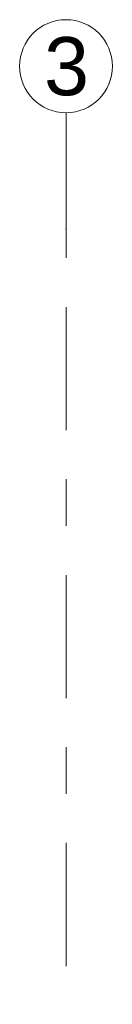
# Model space of a CAD drawing. Header units: metres. Extents: x -3.6 to 84.5, y -11 to 16.8.
# Tile 59 of 256: x 7.63 to 7.83, y 14.688 to 16.805. Entities that reach past the tile are written whole.
import ezdxf

# ---------------------------------------------------------------- set-up
doc = ezdxf.new("R2010")
doc.units = ezdxf.units.M
doc.header["$MEASUREMENT"] = 0
doc.linetypes.add('Strichlinie doppelt', pattern=[0.546806, 0.264583, -0.105833, 0.070556, -0.105833])
doc.layers.add('451 - Universal.Achsen Raster', color=7, linetype='Continuous')
doc.styles.add('ERSTELLTER_STIL_2', font='txt')

msp = doc.modelspace()

# ---------------------------------------------------------------- linework, layer by layer
at = {"layer": '451 - Universal.Achsen Raster', "color": 160, "linetype": 'Strichlinie doppelt', "lineweight": 9, "true_color": 0x3232ff}
for p, q in [((7.73, 16.355), (7.73, 16.605)), ((7.73, -10.585), (7.73, 16.355))]:
    msp.add_line(p, q, dxfattribs=at)
at = {"layer": '451 - Universal.Achsen Raster', "color": 160, "linetype": 'Continuous', "lineweight": 9, "true_color": 0x3232ff}
msp.add_circle((7.73, 16.705), 0.1, dxfattribs=at)
at = {"layer": '451 - Universal.Achsen Raster', "color": 160, "linetype": 'Strichlinie doppelt', "lineweight": 9, "true_color": 0x3232ff}
msp.add_point((7.73, 16.355), dxfattribs=at)
msp.add_point((7.73, 16.355), dxfattribs=at)

# ---------------------------------------------------------------- texts
at = {"layer": '451 - Universal.Achsen Raster', "color": 160, "lineweight": 9, "true_color": 0x3232ff, "insert": (7.6826, 16.7675), "char_height": 0.125, "attachment_point": 1, "style": 'ERSTELLTER_STIL_2'}
msp.add_mtext('\\A1;{\\pql;\\pt0;\\fArial|b0|i0|c0|p38;3}', dxfattribs=at)

doc.saveas('drawing.dxf')
